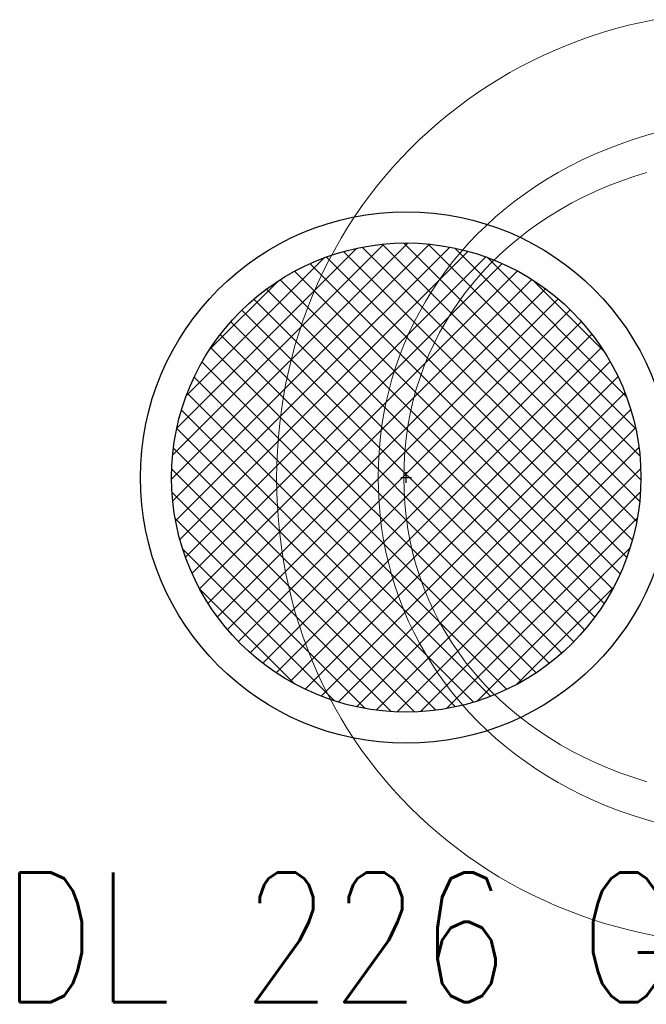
# Model space of a CAD drawing. Header units: centimetres. Extents: x 88729 to 133553, y -16225 to 14174.
# Tile 219 of 231: x 94131 to 94155, y -9223 to -9185. Entities that reach past the tile are written whole.
import ezdxf
from ezdxf.enums import TextEntityAlignment as Align

# ---------------------------------------------------------------- set-up
doc = ezdxf.new("R2010")
doc.units = ezdxf.units.CM
doc.layers.add('A-ARMATURA', color=252, linetype='Continuous', lineweight=5)
for name, color, linetype in [('E_Istn', 170, 'Continuous'), ('E_PODKLAD', 7, 'Continuous'), ('R-MET-IWE', 252, 'Continuous')]:
    doc.layers.add(name, color=color, linetype=linetype)
doc.styles.add('MM_050', font='romans.shx', dxfattribs={"width": 0.8, "height": 16})
doc.styles.get("Standard").update_dxf_attribs({"font": 'txt.shx'})

# ---------------------------------------------------------------- blocks, each defined once
blk = doc.blocks.new('RLX_DL_226_GL')
at = {"ltscale": 0.1}
h = blk.add_hatch(dxfattribs=at)
h.set_pattern_fill('ANSI37', color=256, scale=5, style=0)
h.set_pattern_definition([(45, (0, 0), (-0.4419417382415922, 0.4419417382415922), []), (135, (0, 0), (-0.4419417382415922, -0.4419417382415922), [])])
h.paths.add_polyline_path([(-9.045521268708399, 0, 1), (9.045521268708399, 0, 1)])
h.paths.add_polyline_path([(-0.005952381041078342, -0.02500000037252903), (0.5821428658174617, -0.02500000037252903), (0.5821428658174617, 0.1250000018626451), (-0.005952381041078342, 0.1250000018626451)], flags=24)
for p, q in [((-0.2049999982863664, 0), (0, 0)), ((0, -0.2049999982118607), (0, 0.2049999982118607)), ((0, 0), (0.2049999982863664, 0))]:
    blk.add_line(p, q, dxfattribs=at)
for radius in [10.25, 9.045521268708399]:
    blk.add_circle((0, 0), radius, dxfattribs=at)
at = {"ltscale": 0.1, "insert": (-15.58918946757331, -15.22657887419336), "char_height": 5, "width": 37.60326920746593, "attachment_point": 1, "style": 'MM_050'}
blk.add_mtext('DL 226 GL', dxfattribs=at)
at = {"ltscale": 0.1, "flags": 9}
blk.add_attdef('RLXLUM', (0, 0), '', height=0.1000000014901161, dxfattribs=at)
blk = doc.blocks.new('A$C04280096')
at = {"layer": 'A-ARMATURA'}
for p, q in [((-133.3990886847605, -522.4127215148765), (-131.9035503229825, -527.6981506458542)), ((131.9035503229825, -527.6981506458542), (133.3990886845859, -522.4127215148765)), ((-175.5987167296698, -529.4511989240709), (-176.6097098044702, -524.5086084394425)), ((-131.9035503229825, -527.6981506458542), (-130.2655434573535, -532.8704430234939)), ((-117.3409074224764, -527.2139862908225), (-115.7318513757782, -532.3207583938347)), ((116.098307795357, -532.3207583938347), (117.691364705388, -527.2139862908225)), ((130.2655434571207, -532.8704430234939), (131.9035503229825, -527.6981506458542)), ((176.5742831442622, -524.5086084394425), (175.5530049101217, -529.4511989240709)), ((-174.4601114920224, -534.3435064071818), (-175.5987167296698, -529.4511989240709)), ((175.5530049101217, -529.4511989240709), (174.4025907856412, -534.3435064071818)), ((-173.1946559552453, -539.1832452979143), (-174.4601114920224, -534.3435064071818)), ((-130.2655434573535, -532.8704430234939), (-128.4873536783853, -537.9276939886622)), ((-115.7318513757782, -532.3207583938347), (-113.9738509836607, -537.3155365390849)), ((114.3521162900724, -537.3155365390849), (116.098307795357, -532.3207583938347)), ((128.4873536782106, -537.9276939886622), (130.2655434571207, -532.8704430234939)), ((174.4025907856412, -534.3435064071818), (173.1245644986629, -539.1832452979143)), ((-171.804254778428, -543.9685109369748), (-173.1946559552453, -539.1832452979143)), ((-128.4873536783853, -537.9276939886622), (-126.5724093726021, -542.8687607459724)), ((-113.9738509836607, -537.3155365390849), (-112.0699537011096, -542.1952732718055)), ((112.4562185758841, -542.1952732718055), (114.3521162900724, -537.3155365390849)), ((126.5724093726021, -542.8687607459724), (128.4873536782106, -537.9276939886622)), ((173.1245644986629, -539.1832452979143), (171.7208307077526, -543.9685109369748)), ((-126.5724093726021, -542.8687607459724), (-124.5229961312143, -547.6917386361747)), ((-112.0699537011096, -542.1952732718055), (-110.0220641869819, -546.9576830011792)), ((110.4132811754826, -546.9576830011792), (112.4562185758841, -542.1952732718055)), ((124.5233770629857, -547.6917386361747), (126.5724093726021, -542.8687607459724)), ((-170.2908126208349, -548.6977795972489), (-171.804254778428, -543.9685109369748)), ((171.7208307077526, -543.9685109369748), (170.1929131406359, -548.6977795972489)), ((-168.6554722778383, -553.3680038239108), (-170.2908126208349, -548.6977795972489)), ((-124.5229961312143, -547.6917386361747), (-122.3425423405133, -552.3954848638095)), ((-110.0220641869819, -546.9576830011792), (-107.8332298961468, -551.598956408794)), ((108.225970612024, -551.598956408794), (110.4132811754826, -546.9576830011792)), ((122.3425423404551, -552.3954848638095), (124.5233770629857, -547.6917386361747)), ((170.1929131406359, -548.6977795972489), (168.5423355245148, -553.3680038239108)), ((-166.9001384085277, -557.9780408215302), (-168.6554722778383, -553.3680038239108)), ((-122.3425423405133, -552.3954848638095), (-120.0329526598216, -556.9780947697)), ((-107.8332298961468, -551.598956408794), (-105.5061173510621, -556.1168079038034)), ((105.8973343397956, -556.1168079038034), (108.225970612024, -551.598956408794)), ((120.0333335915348, -556.9780947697), (122.3425423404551, -552.3954848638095)), ((168.5423355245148, -553.3680038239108), (166.7706215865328, -557.9780408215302)), ((-165.0263347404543, -562.5252240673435), (-166.9001384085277, -557.9780408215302)), ((-120.0329526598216, -556.9780947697), (-117.5980364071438, -561.4384255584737)), ((-105.5061173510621, -556.1168079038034), (-103.0433930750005, -560.5081900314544)), ((103.4304198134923, -560.5081900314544), (105.8973343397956, -556.1168079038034)), ((117.5980364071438, -561.4384255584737), (120.0333335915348, -556.9780947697)), ((166.7706215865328, -557.9780408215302), (164.8796759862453, -562.5252240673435)), ((-117.5980364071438, -561.4384255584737), (-115.0400791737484, -565.774953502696)), ((-103.0433930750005, -560.5081900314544), (-100.4473426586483, -564.7708172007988)), ((100.8275126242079, -564.7708172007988), (103.4304198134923, -560.5081900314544)), ((115.0400791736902, -565.774953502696), (117.5980364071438, -561.4384255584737)), ((-163.0359659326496, -567.0080298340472), (-165.0263347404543, -562.5252240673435)), ((-115.0400791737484, -565.774953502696), (-112.3617474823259, -569.9857739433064)), ((-100.4473426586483, -564.7708172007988), (-97.72101355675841, -568.9008800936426)), ((98.09204115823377, -568.9008800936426), (100.8275126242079, -564.7708172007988)), ((112.3617474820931, -569.9857739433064), (115.0400791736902, -565.774953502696)), ((164.8796759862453, -562.5252240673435), (162.8714033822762, -567.0080298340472)), ((-160.9297938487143, -571.4237915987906), (-163.0359659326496, -567.0080298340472)), ((-97.72101355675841, -568.9008800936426), (-94.86669136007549, -572.896093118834)), ((95.22629100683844, -572.896093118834), (98.09204115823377, -568.9008800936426)), ((162.8714033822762, -567.0080298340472), (160.7469465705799, -571.4237915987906)), ((-158.7101040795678, -575.7709856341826), (-160.9297938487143, -571.4237915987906)), ((-112.3617474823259, -569.9857739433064), (-109.5660887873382, -574.0701250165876)), ((-94.86669136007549, -572.896093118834), (-91.88742352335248, -576.7534088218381)), ((92.23369055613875, -576.7534088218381), (95.22629100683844, -572.896093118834)), ((109.56608878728, -574.0701250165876), (112.3617474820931, -569.9857739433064)), ((160.7469465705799, -571.4237915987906), (158.508210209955, -575.7709856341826)), ((-156.3784203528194, -580.0477072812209), (-158.7101040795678, -575.7709856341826)), ((-109.5660887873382, -574.0701250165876), (-106.6557696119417, -578.0257211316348)), ((-91.88742352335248, -576.7534088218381), (-88.78549563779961, -580.4701606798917)), ((89.11652539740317, -580.4701606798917), (92.23369055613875, -576.7534088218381)), ((106.6561505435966, -578.0257211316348), (109.56608878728, -574.0701250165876)), ((158.508210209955, -575.7709856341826), (156.156718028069, -580.0477072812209)), ((-153.9362663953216, -584.251290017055), (-156.3784203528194, -580.0477072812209)), ((-106.6557696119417, -578.0257211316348), (-103.634218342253, -581.8514194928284)), ((-88.78549563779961, -580.4701606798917), (-85.56357422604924, -584.0433012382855)), ((85.87822391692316, -584.0433012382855), (89.11652539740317, -580.4701606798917)), ((103.6342183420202, -581.8514194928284), (106.6561505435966, -578.0257211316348)), ((156.156718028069, -580.0477072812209), (153.6939937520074, -584.251290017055)), ((-151.3851659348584, -588.380210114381), (-153.9362663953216, -584.251290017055)), ((-103.634218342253, -581.8514194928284), (-100.5033396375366, -585.545315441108)), ((-85.56357422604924, -584.0433012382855), (-82.22432581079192, -587.4701639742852)), ((82.52145263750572, -587.4701639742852), (85.87822391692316, -584.0433012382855)), ((100.5033396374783, -585.545315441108), (103.6342183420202, -581.8514194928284)), ((153.6939937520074, -584.251290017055), (151.1219420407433, -588.380210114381)), ((-148.7266426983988, -592.4321819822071), (-151.3851659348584, -588.380210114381)), ((-100.5033396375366, -585.545315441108), (-97.26618095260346, -589.1066471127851)), ((-82.22432581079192, -587.4701639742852), (-78.77041691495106, -590.7477014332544)), ((79.04887808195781, -590.7477014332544), (82.52145263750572, -587.4701639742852)), ((97.26656188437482, -589.1066471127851), (100.5033396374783, -585.545315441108)), ((151.1219420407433, -588.380210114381), (148.4424675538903, -592.4321819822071)), ((-97.26618095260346, -589.1066471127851), (-93.9261706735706, -592.5331289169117)), ((-78.77041691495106, -590.7477014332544), (-75.20451406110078, -593.87286616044)), ((75.46316677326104, -593.87286616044), (79.04887808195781, -590.7477014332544)), ((93.9261706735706, -592.5331289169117), (97.26656188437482, -589.1066471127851)), ((-145.9622204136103, -596.4053009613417), (-148.7266426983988, -592.4321819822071)), ((-93.9261706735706, -592.5331289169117), (-90.48559439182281, -595.8236180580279)), ((-90.48559439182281, -595.8236180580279), (-86.94711862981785, -598.9769717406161)), ((-75.20451406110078, -593.87286616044), (-71.52928377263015, -596.8433725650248)), ((71.76774709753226, -596.8433725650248), (75.46316677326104, -593.87286616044)), ((86.94711862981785, -598.9769717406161), (90.48559439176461, -595.8236180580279)), ((90.48559439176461, -595.8236180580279), (93.9261706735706, -592.5331289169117)), ((148.4424675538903, -592.4321819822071), (145.6563321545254, -596.4053009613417)), ((-143.0938037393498, -600.297662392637), (-145.9622204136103, -596.4053009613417)), ((-86.94711862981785, -598.9769717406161), (-83.31379084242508, -601.9909043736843)), ((-71.52928377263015, -596.8433725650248), (-67.74739257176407, -599.6557922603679)), ((-67.74739257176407, -599.6557922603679), (-63.86150698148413, -602.3074587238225)), ((64.05768687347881, -602.3074587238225), (67.96490464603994, -599.6557922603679)), ((67.96490464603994, -599.6557922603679), (71.76774709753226, -596.8433725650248)), ((83.31379084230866, -601.9909043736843), (86.94711862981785, -598.9769717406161)), ((145.6563321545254, -596.4053009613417), (142.766202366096, -600.297662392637)), ((-140.1229164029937, -604.106599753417), (-143.0938037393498, -600.297662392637)), ((-83.31379084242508, -601.9909043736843), (-79.58865848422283, -604.8642731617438)), ((-63.86150698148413, -602.3074587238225), (-59.87391259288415, -604.7957054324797)), ((60.0491412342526, -604.7957054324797), (64.05768687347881, -602.3074587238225)), ((79.58865848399, -604.8642731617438), (83.31379084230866, -601.9909043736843)), ((142.766202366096, -600.297662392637), (139.7732209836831, -604.106599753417)), ((-137.0510821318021, -607.8305893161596), (-140.1229164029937, -604.106599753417)), ((-79.58865848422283, -604.8642731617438), (-75.77400714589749, -607.595554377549)), ((-59.87391259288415, -604.7957054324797), (-55.78727592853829, -607.1174849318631)), ((-55.78727592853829, -607.1174849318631), (-51.60464444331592, -609.2701306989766)), ((51.7391133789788, -609.2701306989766), (55.94193425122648, -607.1174849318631)), ((55.94193425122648, -607.1174849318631), (60.0491412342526, -604.7957054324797)), ((75.77400714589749, -607.595554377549), (79.58865848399, -604.8642731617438)), ((139.7732209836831, -604.106599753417), (136.678911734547, -607.8305893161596)), ((-133.8794437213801, -611.4677264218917), (-137.0510821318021, -607.8305893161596)), ((-75.77400714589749, -607.595554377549), (-71.87326521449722, -610.1832242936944)), ((-71.87326521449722, -610.1832242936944), (-67.88871828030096, -612.6261401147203)), ((-51.60464444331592, -609.2701306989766), (-47.32868466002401, -611.2505952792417)), ((-47.32868466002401, -611.2505952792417), (-42.96168216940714, -613.0558312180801)), ((43.05729605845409, -613.0558312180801), (47.44296420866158, -611.2505952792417)), ((47.44296420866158, -611.2505952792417), (51.7391133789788, -609.2701306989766)), ((67.88871828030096, -612.6261401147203), (71.87326521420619, -610.1832242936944)), ((71.87326521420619, -610.1832242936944), (75.77400714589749, -607.595554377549)), ((136.678911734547, -607.8305893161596), (133.4851792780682, -611.4677264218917)), ((-130.6106676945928, -615.0157254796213), (-133.8794437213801, -611.4677264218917)), ((-127.2451349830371, -618.4723008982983), (-130.6106676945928, -615.0157254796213)), ((-67.88871828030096, -612.6261401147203), (-63.82341379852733, -614.9220162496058)), ((-63.82341379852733, -614.9220162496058), (-59.68001829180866, -617.0700908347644)), ((-42.96168216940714, -613.0558312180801), (-38.50592256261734, -614.683171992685)), ((-38.50592256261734, -614.683171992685), (-33.96483422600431, -616.1299510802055)), ((34.02654518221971, -616.1299510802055), (38.58401358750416, -614.683171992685)), ((38.58401358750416, -614.683171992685), (43.05729605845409, -613.0558312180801)), ((59.68001829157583, -617.0700908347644), (63.82341379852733, -614.9220162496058)), ((63.82341379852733, -614.9220162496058), (67.88871828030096, -612.6261401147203)), ((130.1935473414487, -615.0157254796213), (126.8055396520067, -618.4723008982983)), ((133.4851792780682, -611.4677264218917), (130.1935473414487, -615.0157254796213)), ((-123.7851311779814, -621.8355480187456), (-127.2451349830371, -618.4723008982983)), ((-59.68001829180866, -617.0700908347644), (-55.4615792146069, -619.0680782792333)), ((-33.96483422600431, -616.1299510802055), (-29.34070275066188, -617.3931210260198)), ((-29.34070275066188, -617.3931210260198), (-24.6361946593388, -618.4696343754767)), ((-24.6361946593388, -618.4696343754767), (-19.85397647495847, -619.3568246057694)), ((19.87568958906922, -619.3568246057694), (24.66933572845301, -618.4696343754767)), ((24.66933572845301, -618.4696343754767), (29.38717643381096, -617.3931210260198)), ((29.38717643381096, -617.3931210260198), (34.02654518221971, -616.1299510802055)), ((55.46157921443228, -619.0680782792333), (59.68001829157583, -617.0700908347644)), ((126.8055396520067, -618.4723008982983), (123.3230608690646, -621.8355480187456)), ((-120.2325609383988, -625.1039431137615), (-123.7851311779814, -621.8355480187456)), ((-55.4615792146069, -619.0680782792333), (-51.17076308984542, -620.915216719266)), ((-51.17076308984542, -620.915216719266), (-46.81023644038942, -622.6096014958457)), ((-46.81023644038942, -622.6096014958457), (-42.38304672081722, -624.1500898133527)), ((-19.85397647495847, -619.3568246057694), (-14.99671472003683, -620.052025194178)), ((-14.99671472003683, -620.052025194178), (-10.06669498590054, -620.5518077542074)), ((-10.06669498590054, -620.5518077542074), (-5.066964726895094, -620.8538866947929)), ((-5.066964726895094, -620.8538866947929), (0.000190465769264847, -620.955595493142)), ((0.000190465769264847, -620.955595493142), (5.068488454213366, -620.8538866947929)), ((0.000190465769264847, -620.955595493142), (0.000190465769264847, -620.955595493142)), ((5.068488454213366, -620.8538866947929), (10.07240896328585, -620.5518077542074)), ((10.07240896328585, -620.5518077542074), (15.00928547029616, -620.052025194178)), ((15.00928547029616, -620.052025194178), (19.87568958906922, -619.3568246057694)), ((42.38342765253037, -624.1500898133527), (46.81023644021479, -622.6096014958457)), ((46.81023644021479, -622.6096014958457), (51.17076308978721, -620.915216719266)), ((51.17076308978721, -620.915216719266), (55.46157921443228, -619.0680782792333)), ((123.3230608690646, -621.8355480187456), (119.7480156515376, -625.1039431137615)), ((-116.5881861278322, -628.2748196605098), (-120.2325609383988, -625.1039431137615)), ((-42.38304672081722, -624.1500898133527), (-37.89224138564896, -625.5343960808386)), ((-37.89224138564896, -625.5343960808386), (-33.34010602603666, -626.7617584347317)), ((33.34010602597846, -626.7617584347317), (37.89224138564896, -625.5343960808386)), ((37.89224138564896, -625.5343960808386), (42.38342765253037, -624.1500898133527)), ((119.7480156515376, -625.1039431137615), (116.0811658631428, -628.2748196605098)), ((-112.8539114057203, -631.3462729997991), (-116.5881861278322, -628.2748196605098)), ((-33.34010602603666, -626.7617584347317), (-28.72968809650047, -627.8302722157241)), ((-28.72968809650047, -627.8302722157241), (-24.06365412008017, -628.7387946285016)), ((-24.06365412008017, -628.7387946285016), (-19.34505155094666, -629.4850400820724)), ((-19.34505155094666, -629.4850400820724), (-14.57654691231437, -630.0686276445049)), ((-14.57654691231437, -630.0686276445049), (-9.760806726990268, -630.4868907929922)), ((9.761187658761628, -630.4868907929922), (14.57654691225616, -630.0686276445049)), ((14.57654691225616, -630.0686276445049), (19.34505155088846, -629.4850400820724)), ((19.34505155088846, -629.4850400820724), (24.06365412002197, -628.7387946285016)), ((24.06365412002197, -628.7387946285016), (28.72968809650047, -627.8302722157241)), ((28.72968809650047, -627.8302722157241), (33.34010602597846, -626.7617584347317)), ((116.0811658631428, -628.2748196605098), (112.3251780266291, -631.3462729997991)), ((-109.0316414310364, -634.3163984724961), (-112.8539114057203, -631.3462729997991)), ((-9.760806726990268, -630.4868907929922), (-4.901259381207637, -630.7390676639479)), ((-4.901259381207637, -630.7390676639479), (0.000190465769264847, -630.8236345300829)), ((0.000190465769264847, -630.8236345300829), (4.901259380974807, -630.7390676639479)), ((0.000190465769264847, -630.8236345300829), (0.000190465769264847, -630.8236345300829)), ((4.901259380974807, -630.7390676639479), (9.761187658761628, -630.4868907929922)), ((112.3251780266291, -631.3462729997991), (108.4808140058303, -634.3163984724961)), ((-105.1225189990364, -637.1832914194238), (-109.0316414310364, -634.3163984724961)), ((-101.128448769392, -639.9446662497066), (-105.1225189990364, -637.1832914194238)), ((104.5503593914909, -637.1832914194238), (100.5349569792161, -639.9446662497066)), ((108.4808140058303, -634.3163984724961), (104.5503593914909, -637.1832914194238)), ((-97.05095446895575, -642.5982373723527), (-101.128448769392, -639.9446662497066)), ((100.5349569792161, -639.9446662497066), (96.436892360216, -642.5982373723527)), ((-92.8919407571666, -645.1424810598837), (-97.05095446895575, -642.5982373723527)), ((-88.65216949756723, -647.5751117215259), (-92.8919407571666, -645.1424810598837)), ((92.2569273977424, -645.1424810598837), (87.99772861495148, -647.5751117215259)), ((96.436892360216, -642.5982373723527), (92.2569273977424, -645.1424810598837)), ((-84.33392628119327, -649.8942246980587), (-88.65216949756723, -647.5751117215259)), ((87.99772861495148, -647.5751117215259), (83.66005787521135, -649.8942246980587)), ((-79.9383539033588, -652.097534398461), (-84.33392628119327, -649.8942246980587)), ((-75.46773795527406, -654.1831361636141), (-79.9383539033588, -652.097534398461)), ((79.2462007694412, -652.097534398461), (74.75768102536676, -654.1831361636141)), ((83.66005787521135, -649.8942246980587), (79.2462007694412, -652.097534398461)), ((-70.92284030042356, -656.1491253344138), (-75.46773795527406, -654.1831361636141)), ((-66.30594652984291, -657.9932163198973), (-70.92284030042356, -656.1491253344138)), ((70.19564143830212, -656.1491253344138), (65.56236759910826, -657.9932163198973)), ((74.75768102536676, -654.1831361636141), (70.19564143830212, -656.1491253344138)), ((-61.61819943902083, -659.7135044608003), (-66.30594652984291, -657.9932163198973)), ((-56.86112275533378, -661.3077041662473), (-61.61819943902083, -659.7135044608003)), ((60.85900230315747, -659.7135044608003), (56.08745020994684, -661.3077041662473)), ((65.56236759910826, -657.9932163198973), (60.85900230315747, -659.7135044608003)), ((-52.03662113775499, -662.7742917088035), (-56.86112275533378, -661.3077041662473)), ((-47.14659924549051, -664.1106005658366), (-52.03662113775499, -662.7742917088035)), ((-42.19181894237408, -665.3151070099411), (-47.14659924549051, -664.1106005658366)), ((46.34664240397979, -664.1106005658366), (41.38043414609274, -665.3151070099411)), ((51.24961597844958, -662.7742917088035), (46.34664240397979, -664.1106005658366)), ((56.08745020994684, -661.3077041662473), (51.24961597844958, -662.7742917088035)), ((-37.17418488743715, -666.3855254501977), (-42.19181894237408, -665.3151070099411)), ((-32.09560173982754, -667.3195702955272), (-37.17418488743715, -666.3855254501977)), ((-26.95759322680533, -668.115717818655), (-32.09560173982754, -667.3195702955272)), ((-21.76130214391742, -668.7716824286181), (-26.95759322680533, -668.115717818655)), ((26.11878133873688, -668.115717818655), (20.91601441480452, -668.7716824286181)), ((31.26478942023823, -667.3195702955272), (26.11878133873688, -668.115717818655)), ((36.35251493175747, -666.3855254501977), (31.26478942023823, -667.3195702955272)), ((41.38043414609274, -665.3151070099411), (36.35251493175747, -666.3855254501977)), ((-16.50901408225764, -669.2855594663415), (-21.76130214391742, -668.7716824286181)), ((-11.20149090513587, -669.6550633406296), (-16.50901408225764, -669.2855594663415)), ((-5.841018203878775, -669.8782893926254), (-11.20149090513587, -669.6550633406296)), ((-0.4287387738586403, -669.952952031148), (-5.841018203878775, -669.8782893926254)), ((4.98392158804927, -669.8782893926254), (-0.4287387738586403, -669.952952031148)), ((10.34706081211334, -669.6550633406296), (4.98392158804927, -669.8782893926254)), ((15.65801237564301, -669.2855594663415), (10.34706081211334, -669.6550633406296)), ((20.91601441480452, -668.7716824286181), (15.65801237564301, -669.2855594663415))]:
    blk.add_line(p, q, dxfattribs=at)
blk = doc.blocks.new('A$Ce817dbbb')
at = {"layer": 'A-ARMATURA', "color": 252, "lineweight": 9, "xscale": -0.09999999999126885, "yscale": 0.09999999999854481, "zscale": 0.09999999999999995, "rotation": 270}
blk.add_blockref('A$C04280096', (2806.103771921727, -19668.51691259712), dxfattribs=at)
at = {"layer": 'R-MET-IWE', "color": 252, "lineweight": 9, "width": 0.75}
for tag, rotation, p in [('0-', 90, (-1139.045100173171, -4143.61112119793)), ('0-', 90, (-1113.045100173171, -4143.61112119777)), ('0-', 90, (-1087.045100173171, -4143.611121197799)), ('2-', 90, (-796.0451001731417, -4143.611121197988)), ('2-', 90, (-505.0451001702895, -4143.611121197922)), ('0-', 90, (-480.0451001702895, -4143.611121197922)), ('0-', 90, (-456.0451001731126, -4143.611121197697)), ('2-', 90, (-166.0451001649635, -4143.611121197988)), ('2-', 90, (-625.6628429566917, -4833.611121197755)), ('2-', 90, (-599.6628429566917, -4833.611121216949)), ('2-', 90, (-573.6628429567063, -4833.611121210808)), ('0-', 180, (-2169.638209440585, -4848.467767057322)), ('0-', 180, (-2169.638209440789, -4873.467767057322)), ('0-', 180, (-2169.638209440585, -4899.467767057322)), ('-2', 90, (-1661.470065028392, -4961.64547910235)), ('-2', 90, (-1636.470065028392, -4961.645479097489)), ('0-', 270, (-1489.781563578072, -4968.060876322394)), ('0-', 270, (-1464.781563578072, -4968.060876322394)), ('0-', 270, (-1439.781563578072, -4968.060876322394)), ('0-', 270, (-1364.78156358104, -4968.060876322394)), ('0-', 270, (-1339.78156358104, -4968.060876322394)), ('0-', 270, (-1314.78156358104, -4968.060876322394)), ('0-', 270, (328.2184364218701, -4968.060876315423)), ('0-', 270, (354.2184364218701, -4968.060876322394)), ('0-', 270, (1256.218436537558, -4968.060876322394)), ('0-', 270, (1282.218436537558, -4968.060876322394)), ('0-', 90, (-513.045100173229, -5496.611121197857)), ('0-', 90, (-487.045100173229, -5496.611121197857)), ('K.S.-', 90, (-487.045100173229, -5766.111121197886)), ('0-', 90, (-513.045100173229, -5766.111121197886)), ('1-', 90, (-539.045100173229, -6114.61112119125)), ('0-', 90, (-513.045100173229, -6114.61112119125)), ('0-', 90, (-487.045100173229, -6114.61112119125)), ('0-', 90, (301.9548998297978, -6545.611121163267)), ('0-', 90, (327.9548998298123, -6545.611121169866)), ('0-', 90, (353.9548998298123, -6545.611121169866)), ('0-', 90, (416.1127260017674, -6545.611121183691)), ('0-', 90, (1255.954899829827, -6545.61112118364)), ('0-', 90, (1281.954899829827, -6545.611121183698)), ('1-', 90, (2382.954899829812, -6845.611121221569)), ('1-', 90, (2408.954899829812, -6845.611121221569)), ('1-', 90, (2434.954899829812, -6845.611121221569)), ('1-', 90, (2827.954899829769, -6845.611121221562)), ('1-', 90, (2853.954899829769, -6845.611121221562)), ('1-', 90, (2879.954899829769, -6845.611121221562)), ('<-2', 90, (-910.6403339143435, -10482.40939062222)), ('2->', 90, (-718.1457391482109, -10854.37985775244)), ('2->', 90, (-692.1457391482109, -10854.37985775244)), ('2->', 90, (-744.1457391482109, -10870.80312181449)), ('-0', 90, (-186.0929879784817, -12450.12101217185)), ('1-', 90, (2264.472003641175, -12866.37985777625)), ('1-', 90, (2290.472003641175, -12866.37985777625)), ('1-', 90, (2316.472003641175, -12866.37985777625)), ('1-', 90, (2709.472003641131, -12866.37985777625)), ('1-', 90, (2735.472003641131, -12866.37985777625)), ('1-', 90, (2761.472003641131, -12866.37985777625)), ('<-KL', 90, (-700.0117445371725, -16780.91288204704)), ('-0', 90, (-179.9385478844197, -18957.53318950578)), ('0->', 90, (-1257.527996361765, -23179.04642257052)), ('0->', 90, (-1231.527996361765, -23179.04642257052)), ('0->', 90, (-1205.527996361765, -23179.04642257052)), ('0->', 90, (-600.5279963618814, -23179.04642257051)), ('0->', 90, (-574.5279963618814, -23179.04642257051)), ('0->', 90, (-1692.527996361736, -24074.04642257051)), ('0->', 90, (-1666.527996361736, -24074.04642257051)), ('0->', 90, (-1640.527996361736, -24074.04642257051)), ('0->', 90, (-1486.527996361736, -24074.04642257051)), ('0->', 90, (-1460.527996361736, -24074.04642257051)), ('0->', 90, (-1434.527996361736, -24074.04642257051)), ('<-0', 90, (-499.8181186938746, -24383.56468887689)), ('<-0', 90, (-298.1094189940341, -24383.56468887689)), ('<-0', 180, (-587.122234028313, -25088.85914915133)), ('<-0', 270, (-496.6311895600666, -25202.67716454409)), ('<-0', 180, (-1353.253081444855, -25419.35915027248)), ('<-0', 180, (-1187.253080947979, -25444.101496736)), ('<-0', 90, (-179.6136406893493, -25454.22227704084)), ('<-0', 90, (-69.59266195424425, -26375.35850211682)), ('<-0', 90, (-43.59266195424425, -26375.35850211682))]:
    blk.add_attdef(tag, text='', height=17, rotation=rotation, dxfattribs=at).set_placement(p, align=Align.MIDDLE)
for tag, p in [('2-', (1424.81154568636, -4179.204230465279)), ('2-', (1424.811545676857, -4205.204230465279)), ('K.S.-', (-76.89121035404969, -4264.204230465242)), ('KL-', (-613.1324395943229, -4292.184885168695)), ('1-', (-613.1324395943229, -4312.184885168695)), ('1-', (-613.1324395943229, -4332.184885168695)), ('K.S.-', (1414.126295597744, -4333.662120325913)), ('0-', (-70.18845431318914, -4341.204230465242)), ('0-', (469.811545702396, -4341.204230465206)), ('1-', (-613.1324395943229, -4352.184885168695)), ('0-', (1424.81154568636, -4361.204230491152)), ('0-', (-70.1884543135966, -4367.204230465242)), ('1-', (469.811545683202, -4367.204230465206)), ('0-', (1099.81154568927, -4368.204230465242)), ('2-', (1424.81154568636, -4387.204230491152)), ('1-', (-70.18845431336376, -4393.204230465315)), ('1-', (469.8115456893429, -4393.204230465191)), ('1-', (1099.81154568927, -4394.204230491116)), ('2-', (1424.811545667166, -4413.204230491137)), ('2-', (-70.18845431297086, -4419.204230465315)), ('2-', (1099.81154568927, -4420.204230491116)), ('2-', (469.8115456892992, -4444.204230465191)), ('K.S.-', (-76.89121035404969, -4445.204230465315)), ('2-', (1099.811545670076, -4446.204230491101)), ('2-', (469.8115456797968, -4470.204230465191)), ('2-', (-825.1884543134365, -4496.20423046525)), ('2-', (-825.1884543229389, -4522.20423046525)), ('2-', (-70.18845431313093, -4574.204230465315)), ('2-', (-70.18845431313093, -4600.204230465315)), ('K.S.-', (1089.126295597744, -4600.662120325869)), ('2-', (1099.811545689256, -4653.204230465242)), ('2-', (-70.18845431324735, -4669.204230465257)), ('2-', (1099.811545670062, -4679.204230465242)), ('-1', (1806.777187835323, -4690.779265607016)), ('1-', (-70.18845431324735, -4695.204230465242)), ('2-', (1099.811545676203, -4705.204230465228)), ('-1', (1806.77718777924, -4716.295275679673)), ('K.S.-', (-73.20403678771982, -4721.20423046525)), ('-1', (1806.777187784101, -4743.070105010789)), ('FR-', (-70.1884543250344, -4747.204230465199)), ('0-', (-1066.188454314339, -6382.704230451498)), ('0-', (-1066.188454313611, -6408.704230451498)), ('2-', (1729.811545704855, -6586.204230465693)), ('2-', (1729.811545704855, -6612.204230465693)), ('2-', (1729.811545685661, -6638.204230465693)), ('2-', (1729.811545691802, -6664.204230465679)), ('K.S.-', (469.8115456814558, -6788.204230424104)), ('1-', (-962.1884543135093, -6915.204230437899)), ('1-', (-460.1884543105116, -6923.204230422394)), ('1-', (469.8115456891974, -6923.204230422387)), ('2-', (1729.81154568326, -6923.204230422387)), ('2-', (1729.811545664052, -6949.204230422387)), ('1-', (-460.1884543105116, -6949.204230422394)), ('1-', (469.8115456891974, -6949.204230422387)), ('K.S.-', (2901.81154567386, -6960.204230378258)), ('2-', (1729.811545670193, -6975.204230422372)), ('2-', (1729.811545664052, -7001.204230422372)), ('2-', (-460.188454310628, -7026.204230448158)), ('0-', (469.8115456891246, -7026.204230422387)), ('2-', (-460.188454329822, -7052.204230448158)), ('0-', (469.8115456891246, -7052.20423044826)), ('2-', (-460.1884543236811, -7078.204230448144)), ('2-', (469.8115456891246, -7078.20423044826)), ('1-', (2901.811545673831, -7088.204230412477)), ('2-', (469.8115456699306, -7104.204230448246)), ('1-', (2901.811545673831, -7114.204230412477)), ('0-', (1729.8115456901, -7131.204230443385)), ('2-', (-460.1884543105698, -7141.204230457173)), ('0-', (1729.811545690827, -7157.204230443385)), ('2-', (-460.1884543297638, -7167.204230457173)), ('2-', (469.8115456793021, -7181.204230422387)), ('2-', (1729.811545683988, -7183.204230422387)), ('0-', (-460.1884543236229, -7193.204230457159)), ('2-', (469.8115456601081, -7207.204230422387)), ('2-', (1729.811545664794, -7209.204230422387)), ('K.S.-', (-470.8737044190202, -7217.66212031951)), ('2-', (469.811545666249, -7233.204230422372)), ('2-', (1729.811545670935, -7235.204230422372)), ('1-', (-460.1884543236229, -7245.204230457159)), ('2-', (469.8115456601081, -7259.204230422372)), ('2-', (1729.811545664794, -7261.204230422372)), ('2-', (1729.811545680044, -7287.204230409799)), ('2-', (-460.1884543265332, -7297.204230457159)), ('2->', (-943.671350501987, -10542.97296701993)), ('-1', (1688.294291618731, -10711.54800216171)), ('-1', (1688.294291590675, -10737.54800216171)), ('-1', (1688.294291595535, -10763.54800216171)), ('<-2', (1685.551428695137, -12605.39207067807)), ('2->', (1611.328649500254, -12636.47231570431)), ('2->', (1611.328649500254, -12658.97296702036)), ('2->', (1590.765905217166, -12684.97296702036)), ('K.S.-', (2783.328649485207, -12980.97296693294)), ('2->', (-578.6713505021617, -13046.97296699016)), ('2->', (-578.6713505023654, -13072.97296699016)), ('<-2', (-476.8812789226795, -13105.94245335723)), ('1-', (2783.328649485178, -13108.97296696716)), ('1-', (2783.328649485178, -13134.97296696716)), ('<-1', (-610.7871054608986, -16857.82872126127)), ('<-1', (-610.7871054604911, -16877.82872126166)), ('<-1', (1688.294291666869, -17218.96017948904)), ('<-1', (1688.294291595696, -17244.96017948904)), ('<-1', (1688.294291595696, -17270.96017948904)), ('<-1', (-478.9141148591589, -18553.4290636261)), ('<-0', (-2287.983430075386, -23879.57486623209)), ('<-0', (-2287.983430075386, -23905.57486623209)), ('<-0', (-2287.983430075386, -23931.57486623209)), ('<-0', (-343.0768254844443, -24738.18345111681)), ('<-0', (-478.9141148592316, -25059.68345111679))]:
    blk.add_attdef(tag, text='', height=17, dxfattribs=at).set_placement(p, align=Align.MIDDLE)

msp = doc.modelspace()

# ---------------------------------------------------------------- block references
at = {"layer": 'E_Istn'}
msp.add_blockref('RLX_DL_226_GL', (94145.9778965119, -9203.12577936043), dxfattribs=at)
at = {"layer": 'E_PODKLAD'}
msp.add_blockref('A$Ce817dbbb', (91401.87412459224, 10465.39113323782), dxfattribs=at)

doc.saveas('drawing.dxf')
